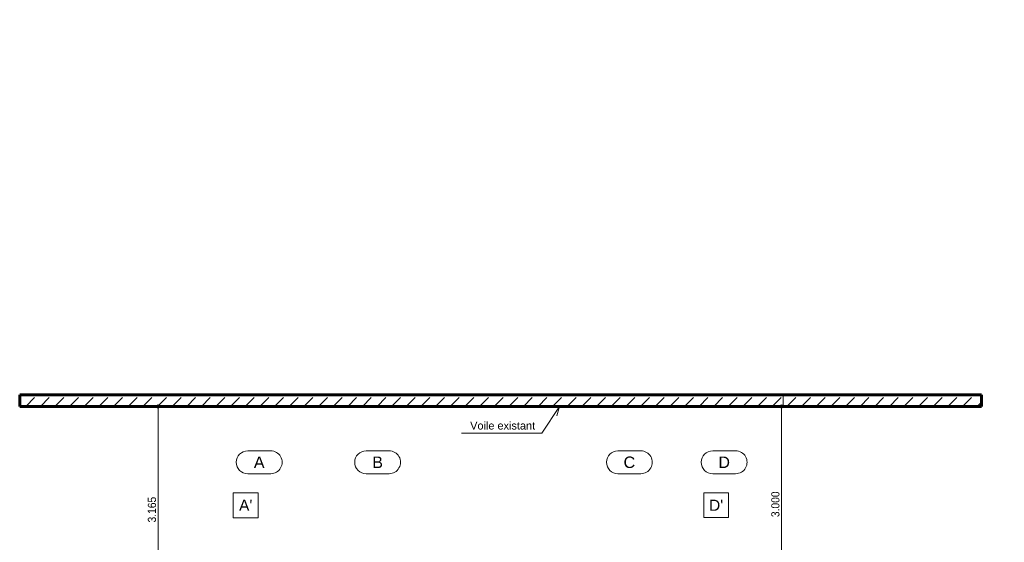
# Model space of a CAD drawing. Header units: metres. Extents: x -72 to 55, y -2 to 35.
# Tile 5 of 8: x -29 to -14, y 24 to 32. Entities that reach past the tile are written whole.
import ezdxf
from ezdxf.enums import TextEntityAlignment as Align

# ---------------------------------------------------------------- set-up
doc = ezdxf.new("R2010")
doc.units = ezdxf.units.M
for name, color, linetype in [('FOND. ESCAL. SECOURS . FONDATIONS- PL BAS RDC', 7, 'Continuous'), ('FOND. ESCAL. SECOURS . FONDATIONS- PL BAS RDC. Habillage', 7, 'Continuous'), ('FOND. ESCAL. SECOURS . Isométrie 4', 7, 'Continuous')]:
    doc.layers.add(name, color=color, linetype=linetype)
doc.styles.add('Arial', font='arial.ttf')
doc.styles.add('GrCotations', font='arial.ttf', dxfattribs={"width": 0.9})
doc.styles.add('GrTrame', font='arial.ttf', dxfattribs={"height": 0.17})

msp = doc.modelspace()

# ---------------------------------------------------------------- hatches: boundary and pattern name
at = {"layer": 'FOND. ESCAL. SECOURS . FONDATIONS- PL BAS RDC', "linetype": 'Continuous', "lineweight": 5}
h = msp.add_hatch(dxfattribs=at)
h.set_pattern_fill('ANSI31', color=252, scale=0.02, angle=-315, style=0)
h.paths.add_polyline_path([(-14.027, 32.002), (-14.027, 28.72), (-14.026, 28.699), (-14.026, 31.981)])
h = msp.add_hatch(dxfattribs=at)
h.set_pattern_fill('ANSI31', color=252, scale=0.02, angle=-315, style=0)
h.paths.add_polyline_path([(-14.026, 31.981), (-14.026, 28.699), (-14.017, 28.679), (-14.017, 31.961)])
h = msp.add_hatch(dxfattribs=at)
h.set_pattern_fill('ANSI31', color=252, scale=0.02, angle=-315, style=0)
h.paths.add_polyline_path([(-14.017, 31.961), (-14.017, 28.679), (-14.001, 28.661), (-14.001, 31.943)])
h = msp.add_hatch(dxfattribs=at)
h.set_pattern_fill('ANSI31', color=252, scale=0.02, angle=-315, style=0)
h.paths.add_polyline_path([(-14.001, 31.943), (-14.001, 28.661), (-13.979, 28.645), (-13.979, 31.927)])
h = msp.add_hatch(dxfattribs=at)
h.set_pattern_fill('ANSI31', color=252, scale=0.02, angle=-315, style=0)
h.paths.add_polyline_path([(-13.951, 31.914), (-13.951, 28.632), (-13.919, 28.622), (-13.919, 31.905)])
h = msp.add_hatch(dxfattribs=at)
h.set_pattern_fill('ANSI31', color=252, scale=0.02, angle=-315, style=0)
h.paths.add_polyline_path([(-13.885, 31.9), (-13.885, 28.617), (-13.849, 28.617), (-13.849, 31.899)])
h = msp.add_hatch(dxfattribs=at)
h.set_pattern_fill('ANSI31', color=252, scale=0.02, angle=-315, style=0)
h.paths.add_polyline_path([(-13.814, 31.903), (-13.814, 28.621), (-13.781, 28.629), (-13.781, 31.911)])
h = msp.add_hatch(dxfattribs=at)
h.set_pattern_fill('ANSI31', color=252, scale=0.02, angle=-315, style=0)
h.paths.add_polyline_path([(-13.752, 31.923), (-13.752, 28.641), (-13.728, 28.656), (-13.728, 31.939)])
h = msp.add_hatch(dxfattribs=at)
h.set_pattern_fill('ANSI31', color=252, scale=0.02, angle=-315, style=0)
h.paths.add_polyline_path([(-13.711, 31.957), (-13.711, 28.674), (-13.7, 28.694), (-13.7, 31.976)])
h = msp.add_hatch(dxfattribs=at)
h.set_pattern_fill('ANSI31', color=252, scale=0.02, angle=-315, style=0)
h.paths.add_polyline_path([(-13.7, 31.976), (-13.7, 28.694), (-13.697, 28.714), (-13.697, 31.997)])
h = msp.add_hatch(dxfattribs=at)
h.set_pattern_fill('ANSI31', color=252, scale=0.02, angle=-315, style=0)
h.paths.add_polyline_path([(-19.129, 29.056), (-19.129, 25.652), (-19.128, 25.631), (-19.128, 29.036)])
h = msp.add_hatch(dxfattribs=at)
h.set_pattern_fill('ANSI31', color=252, scale=0.02, angle=-315, style=0)
h.paths.add_polyline_path([(-19.128, 29.036), (-19.128, 25.631), (-19.119, 25.611), (-19.119, 29.016)])
h = msp.add_hatch(dxfattribs=at)
h.set_pattern_fill('ANSI31', color=252, scale=0.02, angle=-315, style=0)
h.paths.add_polyline_path([(-19.103, 28.997), (-19.103, 25.593), (-19.081, 25.577), (-19.081, 28.981)])
h = msp.add_hatch(dxfattribs=at)
h.set_pattern_fill('ANSI31', color=252, scale=0.02, angle=-315, style=0)
h.paths.add_polyline_path([(-18.83, 28.993), (-18.83, 25.588), (-18.812, 25.606), (-18.812, 29.011)])
h = msp.add_hatch(dxfattribs=at)
h.set_pattern_fill('ANSI31', color=252, scale=0.02, angle=-315, style=0)
h.paths.add_polyline_path([(-18.812, 29.011), (-18.812, 25.606), (-18.802, 25.626), (-18.802, 29.031)])
h = msp.add_hatch(dxfattribs=at)
h.set_pattern_fill('ANSI31', color=252, scale=0.02, angle=-315, style=0)
h.paths.add_polyline_path([(-18.802, 29.031), (-18.802, 25.626), (-18.799, 25.646), (-18.799, 29.051)])
h = msp.add_hatch(dxfattribs=at)
h.set_pattern_fill('ANSI31', color=252, scale=0.02, angle=-315, style=0)
h.paths.add_polyline_path([(-19.081, 28.981), (-19.081, 25.577), (-19.053, 25.564), (-19.053, 28.968)])
h = msp.add_hatch(dxfattribs=at)
h.set_pattern_fill('ANSI31', color=252, scale=0.02, angle=-315, style=0)
h.paths.add_polyline_path([(-18.986, 28.954), (-18.986, 25.549), (-18.951, 25.549), (-18.951, 28.954)])
h = msp.add_hatch(dxfattribs=at)
h.set_pattern_fill('ANSI31', color=252, scale=0.02, angle=-315, style=0)
h.paths.add_polyline_path([(-18.916, 28.958), (-18.916, 25.553), (-18.883, 25.561), (-18.883, 28.966)])
h = msp.add_hatch(dxfattribs=at)
h.set_pattern_fill('ANSI31', color=252, scale=0.02, angle=-315, style=0)
h.paths.add_polyline_path([(-18.854, 28.978), (-18.854, 25.573), (-18.83, 25.588), (-18.83, 28.993)])
h = msp.add_hatch(dxfattribs=at)
h.set_pattern_fill('ANSI31', color=252, scale=0.02, angle=-315, style=0)
h.paths.add_polyline_path([(-14.027, 28.72), (-14.027, 28.597), (-14.026, 28.577), (-14.026, 28.699)])
h = msp.add_hatch(dxfattribs=at)
h.set_pattern_fill('ANSI31', color=252, scale=0.02, angle=-315, style=0)
h.paths.add_polyline_path([(-14.026, 28.699), (-14.026, 28.577), (-14.017, 28.557), (-14.017, 28.679)])
h = msp.add_hatch(dxfattribs=at)
h.set_pattern_fill('ANSI31', color=252, scale=0.02, angle=-315, style=0)
h.paths.add_polyline_path([(-13.711, 28.674), (-13.711, 28.552), (-13.7, 28.571), (-13.7, 28.694)])
h = msp.add_hatch(dxfattribs=at)
h.set_pattern_fill('ANSI31', color=252, scale=0.02, angle=-315, style=0)
h.paths.add_polyline_path([(-13.7, 28.694), (-13.7, 28.571), (-13.697, 28.592), (-13.697, 28.714)])
h = msp.add_hatch(dxfattribs=at)
h.set_pattern_fill('ANSI31', color=252, scale=0.02, angle=-315, style=0)
h.paths.add_polyline_path([(-14.017, 28.679), (-14.017, 28.557), (-14.001, 28.538), (-14.001, 28.661)])
h = msp.add_hatch(dxfattribs=at)
h.set_pattern_fill('ANSI31', color=252, scale=0.02, angle=-315, style=0)
h.paths.add_polyline_path([(-14.001, 28.661), (-14.001, 28.538), (-13.979, 28.522), (-13.979, 28.645)])
h = msp.add_hatch(dxfattribs=at)
h.set_pattern_fill('ANSI31', color=252, scale=0.02, angle=-315, style=0)
h.paths.add_polyline_path([(-13.951, 28.632), (-13.951, 28.509), (-13.919, 28.5), (-13.919, 28.622)])
h = msp.add_hatch(dxfattribs=at)
h.set_pattern_fill('ANSI31', color=252, scale=0.02, angle=-315, style=0)
h.paths.add_polyline_path([(-13.885, 28.617), (-13.885, 28.495), (-13.849, 28.494), (-13.849, 28.617)])
h = msp.add_hatch(dxfattribs=at)
h.set_pattern_fill('ANSI31', color=252, scale=0.02, angle=-315, style=0)
h.paths.add_polyline_path([(-13.814, 28.621), (-13.814, 28.498), (-13.781, 28.506), (-13.781, 28.629)])
h = msp.add_hatch(dxfattribs=at)
h.set_pattern_fill('ANSI31', color=252, scale=0.02, angle=-315, style=0)
h.paths.add_polyline_path([(-13.752, 28.641), (-13.752, 28.518), (-13.728, 28.534), (-13.728, 28.656)])
h = msp.add_hatch(dxfattribs=at)
h.set_pattern_fill('ANSI31', color=252, scale=0.05)
h.paths.add_polyline_path([(-14.049, 26.21), (-28.799, 26.21), (-28.799, 26.073), (-14.049, 26.073)])
at = {"layer": 'FOND. ESCAL. SECOURS . Isométrie 4', "linetype": 'Continuous', "lineweight": 5}
h = msp.add_hatch(dxfattribs=at)
h.set_pattern_fill('ANSI31', color=252, scale=0.02, angle=-315, style=0)
h.paths.add_polyline_path([(-14.027, 32.002), (-14.027, 28.72), (-14.026, 28.699), (-14.026, 31.981)])
h = msp.add_hatch(dxfattribs=at)
h.set_pattern_fill('ANSI31', color=252, scale=0.02, angle=-315, style=0)
h.paths.add_polyline_path([(-14.026, 31.981), (-14.026, 28.699), (-14.017, 28.679), (-14.017, 31.961)])
h = msp.add_hatch(dxfattribs=at)
h.set_pattern_fill('ANSI31', color=252, scale=0.02, angle=-315, style=0)
h.paths.add_polyline_path([(-14.017, 31.961), (-14.017, 28.679), (-14.001, 28.661), (-14.001, 31.943)])
h = msp.add_hatch(dxfattribs=at)
h.set_pattern_fill('ANSI31', color=252, scale=0.02, angle=-315, style=0)
h.paths.add_polyline_path([(-14.001, 31.943), (-14.001, 28.661), (-13.979, 28.645), (-13.979, 31.927)])
h = msp.add_hatch(dxfattribs=at)
h.set_pattern_fill('ANSI31', color=252, scale=0.02, angle=-315, style=0)
h.paths.add_polyline_path([(-13.951, 31.914), (-13.951, 28.632), (-13.919, 28.622), (-13.919, 31.905)])
h = msp.add_hatch(dxfattribs=at)
h.set_pattern_fill('ANSI31', color=252, scale=0.02, angle=-315, style=0)
h.paths.add_polyline_path([(-13.885, 31.9), (-13.885, 28.617), (-13.849, 28.617), (-13.849, 31.899)])
h = msp.add_hatch(dxfattribs=at)
h.set_pattern_fill('ANSI31', color=252, scale=0.02, angle=-315, style=0)
h.paths.add_polyline_path([(-13.814, 31.903), (-13.814, 28.621), (-13.781, 28.629), (-13.781, 31.911)])
h = msp.add_hatch(dxfattribs=at)
h.set_pattern_fill('ANSI31', color=252, scale=0.02, angle=-315, style=0)
h.paths.add_polyline_path([(-13.752, 31.923), (-13.752, 28.641), (-13.728, 28.656), (-13.728, 31.939)])
h = msp.add_hatch(dxfattribs=at)
h.set_pattern_fill('ANSI31', color=252, scale=0.02, angle=-315, style=0)
h.paths.add_polyline_path([(-13.711, 31.957), (-13.711, 28.674), (-13.7, 28.694), (-13.7, 31.976)])
h = msp.add_hatch(dxfattribs=at)
h.set_pattern_fill('ANSI31', color=252, scale=0.02, angle=-315, style=0)
h.paths.add_polyline_path([(-13.7, 31.976), (-13.7, 28.694), (-13.697, 28.714), (-13.697, 31.997)])
h = msp.add_hatch(dxfattribs=at)
h.set_pattern_fill('ANSI31', color=252, scale=0.02, angle=-315, style=0)
h.paths.add_polyline_path([(-19.129, 29.056), (-19.129, 25.652), (-19.128, 25.631), (-19.128, 29.036)])
h = msp.add_hatch(dxfattribs=at)
h.set_pattern_fill('ANSI31', color=252, scale=0.02, angle=-315, style=0)
h.paths.add_polyline_path([(-19.128, 29.036), (-19.128, 25.631), (-19.119, 25.611), (-19.119, 29.016)])
h = msp.add_hatch(dxfattribs=at)
h.set_pattern_fill('ANSI31', color=252, scale=0.02, angle=-315, style=0)
h.paths.add_polyline_path([(-19.103, 28.997), (-19.103, 25.593), (-19.081, 25.577), (-19.081, 28.981)])
h = msp.add_hatch(dxfattribs=at)
h.set_pattern_fill('ANSI31', color=252, scale=0.02, angle=-315, style=0)
h.paths.add_polyline_path([(-18.83, 28.993), (-18.83, 25.588), (-18.812, 25.606), (-18.812, 29.011)])
h = msp.add_hatch(dxfattribs=at)
h.set_pattern_fill('ANSI31', color=252, scale=0.02, angle=-315, style=0)
h.paths.add_polyline_path([(-18.812, 29.011), (-18.812, 25.606), (-18.802, 25.626), (-18.802, 29.031)])
h = msp.add_hatch(dxfattribs=at)
h.set_pattern_fill('ANSI31', color=252, scale=0.02, angle=-315, style=0)
h.paths.add_polyline_path([(-18.802, 29.031), (-18.802, 25.626), (-18.799, 25.646), (-18.799, 29.051)])
h = msp.add_hatch(dxfattribs=at)
h.set_pattern_fill('ANSI31', color=252, scale=0.02, angle=-315, style=0)
h.paths.add_polyline_path([(-19.081, 28.981), (-19.081, 25.577), (-19.053, 25.564), (-19.053, 28.968)])
h = msp.add_hatch(dxfattribs=at)
h.set_pattern_fill('ANSI31', color=252, scale=0.02, angle=-315, style=0)
h.paths.add_polyline_path([(-18.986, 28.954), (-18.986, 25.549), (-18.951, 25.549), (-18.951, 28.954)])
h = msp.add_hatch(dxfattribs=at)
h.set_pattern_fill('ANSI31', color=252, scale=0.02, angle=-315, style=0)
h.paths.add_polyline_path([(-18.916, 28.958), (-18.916, 25.553), (-18.883, 25.561), (-18.883, 28.966)])
h = msp.add_hatch(dxfattribs=at)
h.set_pattern_fill('ANSI31', color=252, scale=0.02, angle=-315, style=0)
h.paths.add_polyline_path([(-18.854, 28.978), (-18.854, 25.573), (-18.83, 25.588), (-18.83, 28.993)])
h = msp.add_hatch(dxfattribs=at)
h.set_pattern_fill('ANSI31', color=252, scale=0.02, angle=-315, style=0)
h.paths.add_polyline_path([(-14.027, 28.72), (-14.027, 28.597), (-14.026, 28.577), (-14.026, 28.699)])
h = msp.add_hatch(dxfattribs=at)
h.set_pattern_fill('ANSI31', color=252, scale=0.02, angle=-315, style=0)
h.paths.add_polyline_path([(-14.026, 28.699), (-14.026, 28.577), (-14.017, 28.557), (-14.017, 28.679)])
h = msp.add_hatch(dxfattribs=at)
h.set_pattern_fill('ANSI31', color=252, scale=0.02, angle=-315, style=0)
h.paths.add_polyline_path([(-13.711, 28.674), (-13.711, 28.552), (-13.7, 28.571), (-13.7, 28.694)])
h = msp.add_hatch(dxfattribs=at)
h.set_pattern_fill('ANSI31', color=252, scale=0.02, angle=-315, style=0)
h.paths.add_polyline_path([(-13.7, 28.694), (-13.7, 28.571), (-13.697, 28.592), (-13.697, 28.714)])
h = msp.add_hatch(dxfattribs=at)
h.set_pattern_fill('ANSI31', color=252, scale=0.02, angle=-315, style=0)
h.paths.add_polyline_path([(-14.017, 28.679), (-14.017, 28.557), (-14.001, 28.538), (-14.001, 28.661)])
h = msp.add_hatch(dxfattribs=at)
h.set_pattern_fill('ANSI31', color=252, scale=0.02, angle=-315, style=0)
h.paths.add_polyline_path([(-14.001, 28.661), (-14.001, 28.538), (-13.979, 28.522), (-13.979, 28.645)])
h = msp.add_hatch(dxfattribs=at)
h.set_pattern_fill('ANSI31', color=252, scale=0.02, angle=-315, style=0)
h.paths.add_polyline_path([(-13.951, 28.632), (-13.951, 28.509), (-13.919, 28.5), (-13.919, 28.622)])
h = msp.add_hatch(dxfattribs=at)
h.set_pattern_fill('ANSI31', color=252, scale=0.02, angle=-315, style=0)
h.paths.add_polyline_path([(-13.885, 28.617), (-13.885, 28.495), (-13.849, 28.494), (-13.849, 28.617)])
h = msp.add_hatch(dxfattribs=at)
h.set_pattern_fill('ANSI31', color=252, scale=0.02, angle=-315, style=0)
h.paths.add_polyline_path([(-13.814, 28.621), (-13.814, 28.498), (-13.781, 28.506), (-13.781, 28.629)])
h = msp.add_hatch(dxfattribs=at)
h.set_pattern_fill('ANSI31', color=252, scale=0.02, angle=-315, style=0)
h.paths.add_polyline_path([(-13.752, 28.641), (-13.752, 28.518), (-13.728, 28.534), (-13.728, 28.656)])

# ---------------------------------------------------------------- linework, layer by layer
at = {"layer": 'FOND. ESCAL. SECOURS . FONDATIONS- PL BAS RDC', "color": 251, "linetype": 'Continuous', "lineweight": 60}
for p, q in [((-28.799, 26.253), (-28.799, 26.073)), ((-14.049, 26.253), (-28.799, 26.253)), ((-14.049, 26.073), (-14.049, 26.253)), ((-28.799, 26.073), (-14.049, 26.073))]:
    msp.add_line(p, q, dxfattribs=at)
at = {"layer": 'FOND. ESCAL. SECOURS . FONDATIONS- PL BAS RDC', "color": 252, "linetype": 'Continuous', "lineweight": 5}
msp.add_line((-17.087, 26.073), (-17.087, 26.253), dxfattribs=at)
at = {"layer": 'FOND. ESCAL. SECOURS . FONDATIONS- PL BAS RDC', "color": 42, "linetype": 'Continuous', "lineweight": 18}
for p, q in [((-26.407, 26.073), (-26.747, 26.073)), ((-17.384, 26.073), (-17.044, 26.073))]:
    msp.add_line(p, q, dxfattribs=at)
at = {"layer": 'FOND. ESCAL. SECOURS . FONDATIONS- PL BAS RDC', "color": 40, "linetype": 'Continuous', "lineweight": 18}
for p, q in [((-26.677, 26.043), (-26.677, 26.013)), ((-26.677, 22.968), (-26.677, 26.013)), ((-17.114, 26.043), (-17.114, 26.013)), ((-17.114, 23.133), (-17.114, 26.013))]:
    msp.add_line(p, q, dxfattribs=at)
at = {"layer": 'FOND. ESCAL. SECOURS . FONDATIONS- PL BAS RDC', "color": 252, "linetype": 'Continuous', "lineweight": 30}
msp.add_line((-17.006, 26.073), (-26.108, 26.073), dxfattribs=at)
at = {"layer": 'FOND. ESCAL. SECOURS . FONDATIONS- PL BAS RDC', "color": 6, "linetype": 'Continuous', "lineweight": 18}
for p, q in [((-25.301, 25.393), (-24.949, 25.393)), ((-23.485, 25.393), (-23.133, 25.393)), ((-19.624, 25.393), (-19.272, 25.393)), ((-18.17, 25.393), (-17.818, 25.393)), ((-25.301, 25.042), (-24.949, 25.042)), ((-23.485, 25.042), (-23.133, 25.042)), ((-19.624, 25.042), (-19.272, 25.042)), ((-18.17, 25.042), (-17.818, 25.042)), ((-25.525, 24.365), (-25.525, 24.751)), ((-25.525, 24.751), (-25.139, 24.751)), ((-25.139, 24.751), (-25.139, 24.365)), ((-18.304, 24.371), (-18.304, 24.746)), ((-18.304, 24.746), (-17.929, 24.746)), ((-17.929, 24.746), (-17.929, 24.371)), ((-25.139, 24.365), (-25.525, 24.365)), ((-17.929, 24.371), (-18.304, 24.371))]:
    msp.add_line(p, q, dxfattribs=at)
at = {"layer": 'FOND. ESCAL. SECOURS . FONDATIONS- PL BAS RDC', "color": 40, "linetype": 'Continuous', "lineweight": -3, "const_width": 0.03}
for points in [[(-26.677, 26.058, 1), (-26.677, 26.088, 1)], [(-17.114, 26.058, 1), (-17.114, 26.088, 1)]]:
    msp.add_lwpolyline(points, format="xyb", close=True, dxfattribs=at)
at = {"layer": 'FOND. ESCAL. SECOURS . FONDATIONS- PL BAS RDC', "color": 7, "linetype": 'Continuous', "lineweight": 5}
msp.add_lwpolyline([(-22.021, 25.665), (-20.788, 25.665), (-20.521, 26.073), (-20.559, 25.929)], dxfattribs=at)
at = {"layer": 'FOND. ESCAL. SECOURS . FONDATIONS- PL BAS RDC', "color": 6, "linetype": 'Continuous', "lineweight": 18, "extrusion": (0, 0, -1)}
for centre, start_param, end_param in [((-25.301, 25.217), 3.926991, 7.068583), ((-24.949, 25.217), 0.785398, 3.926991), ((-23.485, 25.217), 3.926991, 7.068583), ((-23.133, 25.217), 0.785398, 3.926991), ((-19.624, 25.217), 3.926991, 7.068583), ((-19.272, 25.217), 0.785398, 3.926991), ((-18.17, 25.217), 3.926991, 7.068583), ((-17.818, 25.217), 0.785398, 3.926991)]:
    msp.add_ellipse(centre, major_axis=(-0.124, 0.124), ratio=1, start_param=start_param, end_param=end_param, dxfattribs=at)

# ---------------------------------------------------------------- texts
at = {"layer": 'FOND. ESCAL. SECOURS . FONDATIONS- PL BAS RDC', "color": 5, "linetype": 'Continuous', "lineweight": 5, "style": 'GrTrame'}
for s, height, p in [('A', 0.176, (-25.125, 25.217)), ('B', 0.176, (-23.309, 25.217)), ('C', 0.176, (-19.448, 25.217)), ('D', 0.176, (-17.994, 25.217)), ("A'", 0.17, (-25.332, 24.558)), ("D'", 0.17, (-18.117, 24.558))]:
    msp.add_text(s, height=height, dxfattribs=at).set_placement(p, align=Align.MIDDLE_CENTER)
at = {"layer": 'FOND. ESCAL. SECOURS . FONDATIONS- PL BAS RDC', "color": 7, "linetype": 'Continuous', "lineweight": 5, "char_height": 0.125, "attachment_point": 5, "rotation": 90, "style": 'GrCotations'}
for s, insert in [('\\A1;3.000', (-17.208, 24.573)), ('\\A1;3.165', (-26.77, 24.491))]:
    msp.add_mtext(s, dxfattribs=dict(at, insert=insert))
at = {"layer": 'FOND. ESCAL. SECOURS . FONDATIONS- PL BAS RDC. Habillage', "color": 7, "linetype": 'Continuous', "lineweight": 5, "style": 'Arial'}
msp.add_text('Voile existant', height=0.12, dxfattribs=at).set_placement((-21.89, 25.719))

doc.saveas('drawing.dxf')
